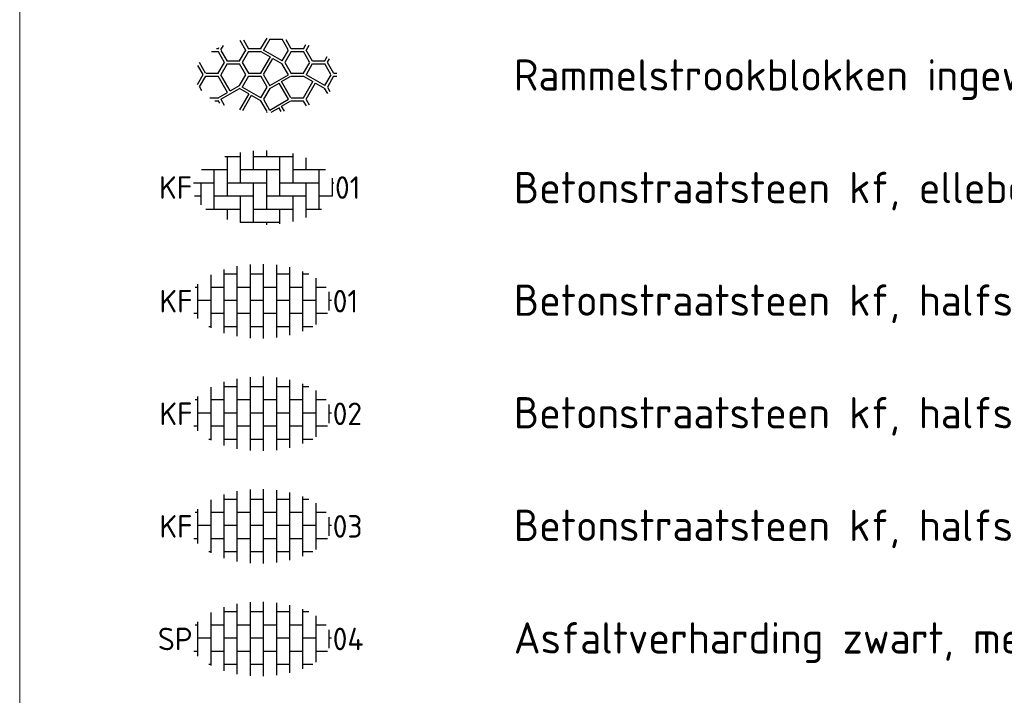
# Model space of a CAD drawing. Header units: metres. Extents: x 115632 to 117830, y 479690 to 480411.
# Tile 6 of 20: x 115632 to 115648, y 480312 to 480323. Entities that reach past the tile are written whole.
import ezdxf
from ezdxf.enums import TextEntityAlignment as Align

# ---------------------------------------------------------------- set-up
doc = ezdxf.new("R2010")
doc.units = ezdxf.units.M
doc.layers.get('Defpoints').update_dxf_attribs({"lineweight": 18})
for name, color, linetype, lineweight in [('N-WE-VH-VERHARDING_ASFALT-S', 7, 'Continuous', 25), ('N-WE-VH-VERHARDING_BASALTVERHARDING-S', 7, 'Continuous', 25), ('N-WE-VH-VERHARDING_BETONSTRAATSTEEN-S', 7, 'Continuous', 25), ('X-XX-AL-T25', 7, 'Continuous', 25)]:
    doc.layers.add(name, color=color, linetype=linetype, lineweight=lineweight)
doc.styles.add('NLCS-ISO', font='NLCS-ISO.ttf')

# ---------------------------------------------------------------- blocks, each defined once
blk = doc.blocks.new('SVH-BASALTVERHARDING-SO')
at = {"ltscale": 0.1}
for p, q in [((-1.407668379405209, 1.967454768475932), (-1.858786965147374, 2.748815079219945)), ((-1.614080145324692, 2.795636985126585), (-1.203868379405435, 2.08512936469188)), ((-0.2131912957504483, 2.106164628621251), (0.2752453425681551, 2.952161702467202)), ((0.4907087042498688, 2.85446462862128), (-0.009291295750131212, 1.988439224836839)), ((0.5026652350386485, 2.852033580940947), (1.502665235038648, 2.852033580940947)), ((1.978613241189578, 2.004488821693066), (1.478613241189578, 2.870514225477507)), ((1.770577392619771, 2.835484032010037), (2.182413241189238, 2.122163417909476)), ((3.191632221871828, 2.101337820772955), (3.385074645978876, 2.43638992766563)), ((-4.170242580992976, 1.868333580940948), (-3.608934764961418, 1.868333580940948)), ((-3.759348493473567, 2.103733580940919), (-3.608934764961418, 2.103733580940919)), ((-3.612741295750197, 2.120107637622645), (-3.567910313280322, 2.197757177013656)), ((-3.11146837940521, 0.9837547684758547), (-3.61146837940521, 1.849780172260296)), ((-3.408941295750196, 2.002407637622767), (-3.206091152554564, 2.353754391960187)), ((-3.407668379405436, 1.967454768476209), (-2.907668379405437, 1.101429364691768)), ((-1.919804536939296, 1.117669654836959), (-1.419804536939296, 1.9836950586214)), ((-1.215904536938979, 1.865969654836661), (-1.715904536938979, 0.9999442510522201)), ((-1.2012347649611, 2.103733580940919), (-0.2012347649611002, 2.103733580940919)), ((-1.2012347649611, 1.868333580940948), (-0.2012347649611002, 1.868333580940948)), ((-0.2131280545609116, 1.870764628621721), (0.5368499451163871, 1.437764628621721)), ((1.500111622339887, 1.116914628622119), (6.902044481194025e-05, 1.982964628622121)), ((1.49062708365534, 1.122464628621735), (1.990627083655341, 1.988490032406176)), ((2.19452708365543, 1.870764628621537), (1.69452708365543, 1.004739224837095)), ((2.20646523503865, 2.103633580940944), (3.20646523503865, 2.103633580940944)), ((2.206465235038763, 1.868333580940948), (3.206465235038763, 1.868333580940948)), ((3.682422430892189, 1.020804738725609), (3.182422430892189, 1.88683014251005)), ((3.386222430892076, 2.004504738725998), (3.886222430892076, 1.138479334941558)), ((3.608348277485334, 2.352220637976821), (3.395532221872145, 1.983612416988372)), ((-4.632868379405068, 0.1548206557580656), (-5.118276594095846, 0.9955723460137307)), ((-3.620854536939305, 0.1387646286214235), (-3.120854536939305, 1.004790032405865)), ((-2.916954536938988, 0.8870646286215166), (-3.416954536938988, 0.02103922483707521)), ((-2.905134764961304, 1.12003358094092), (-1.905134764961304, 1.12003358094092)), ((-2.905134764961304, 0.8846335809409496), (-1.905134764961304, 0.8846335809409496)), ((-1.420986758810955, 0.02315471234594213), (-1.920986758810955, 0.8891801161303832)), ((-1.717186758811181, 1.006854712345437), (-1.217186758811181, 0.1408293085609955)), ((-0.2078677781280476, 0.147999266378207), (0.5421322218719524, 1.447037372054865)), ((-0.004067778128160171, 0.03029926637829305), (0.7459322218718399, 1.329337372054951)), ((0.7407123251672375, 1.320064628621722), (1.490690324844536, 0.8870646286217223)), ((2.000000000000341, -6.181721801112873e-13), (1.500000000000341, 0.8660254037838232)), ((1.703800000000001, 0.9836999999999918), (2.203800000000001, 0.1176745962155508)), ((3.194445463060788, 0.1387646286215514), (3.694445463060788, 1.004790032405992)), ((3.898345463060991, 0.8870646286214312), (3.398345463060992, 0.02103922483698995)), ((3.910265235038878, 1.119933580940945), (4.910265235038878, 1.119933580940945)), ((3.910265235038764, 0.8846335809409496), (4.910265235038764, 0.8846335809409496)), ((5.386231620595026, 0.03712065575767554), (4.886231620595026, 0.9031460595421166)), ((4.906432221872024, 1.136549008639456), (5.097557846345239, 1.467588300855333)), ((5.0900316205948, 1.020820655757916), (5.590031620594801, 0.154795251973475)), ((5.110232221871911, 1.01884900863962), (5.271054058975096, 1.297400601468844)), ((-5.278557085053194, -0.765169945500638), (-4.816591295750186, 0.0349782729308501)), ((-4.836668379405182, 0.03712065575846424), (-5.257441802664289, 0.7659216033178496)), ((-4.608934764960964, 0.1363335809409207), (-3.608934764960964, 0.1363335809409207)), ((-2.671018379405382, -1.27592235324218), (-3.421018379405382, 0.02311575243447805)), ((-1.916991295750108, -0.8450353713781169), (-1.416991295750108, 0.02099003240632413)), ((-1.201334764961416, 0.1363335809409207), (-0.2013347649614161, 0.1363335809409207)), ((0, 0), (0.5, -0.8660254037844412)), ((0.4941947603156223, -0.8449354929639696), (1.994237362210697, 0.02111450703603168)), ((2.206365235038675, 0.1362335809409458), (3.206365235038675, 0.1362335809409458)), ((4.907834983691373, -0.8505353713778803), (3.407792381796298, 0.01551462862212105)), ((4.898263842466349, -0.8449353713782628), (5.39826384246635, 0.02109003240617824)), ((5.614065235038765, 0.1362335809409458), (5.849496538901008, 0.1362335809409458)), ((-5.112791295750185, -0.9487471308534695), (-4.612791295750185, -0.08272172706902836)), ((-4.608934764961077, -0.09906641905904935), (-3.608934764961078, -0.09906641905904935)), ((-2.874818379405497, -1.393522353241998), (-3.624818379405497, -0.09448424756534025)), ((-1.213191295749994, -0.09663537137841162), (-1.713191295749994, -0.9626607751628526)), ((-1.20133476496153, -0.09906641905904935), (-0.2013347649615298, -0.09906641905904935)), ((0.29620000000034, -0.983700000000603), (-0.2037999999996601, -0.1176745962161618)), ((0.4894316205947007, -1.082985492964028), (1.239409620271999, -0.649985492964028)), ((1.986618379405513, -1.944177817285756), (1.236618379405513, -0.6451397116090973)), ((2.190418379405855, -1.826577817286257), (1.440418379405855, -0.5275397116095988)), ((1.443231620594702, -0.5322854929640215), (2.193209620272, -0.09928549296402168)), ((2.206365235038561, -0.09906641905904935), (3.206365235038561, -0.09906641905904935)), ((3.194508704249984, -0.0966353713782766), (3.944486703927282, -0.5296353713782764)), ((3.202582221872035, -1.814605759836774), (3.952582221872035, -0.5155676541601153)), ((3.406382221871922, -1.932305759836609), (4.156382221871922, -0.6332676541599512)), ((4.148349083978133, -0.6473353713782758), (4.898327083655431, -1.080335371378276)), ((5.602163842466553, -0.09663537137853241), (5.102163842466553, -0.9626607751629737)), ((5.614065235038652, -0.09906641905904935), (5.855380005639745, -0.09906641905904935)), ((-5.132760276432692, -0.9467843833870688), (-4.968766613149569, -1.230829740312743)), ((-3.622068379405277, -1.831385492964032), (-2.872090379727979, -1.398385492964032)), ((-3.413505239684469, -1.946235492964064), (-1.913462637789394, -1.080185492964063)), ((-2.668268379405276, -1.280685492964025), (-1.918290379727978, -0.8476854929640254)), ((-1.166991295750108, -1.51333537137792), (-1.916969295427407, -1.08033537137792)), ((-1.899113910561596, -2.781324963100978), (-1.161717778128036, -1.504117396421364)), ((-0.2084281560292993, -1.831485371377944), (-1.708470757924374, -0.9654353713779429)), ((-0.2132177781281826, -1.828635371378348), (0.2867822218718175, -0.9626099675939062)), ((0.4906822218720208, -1.08033537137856), (-0.009317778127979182, -1.946360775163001)), ((5.127022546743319, -1.481361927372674), (4.907668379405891, -1.101429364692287)), ((5.111468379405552, -0.9837547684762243), (5.29885539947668, -1.308318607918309)), ((-4.288328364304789, -1.831166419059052), (-3.608934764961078, -1.831166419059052)), ((-3.905744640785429, -2.066466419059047), (-3.608934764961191, -2.066466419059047)), ((-3.506349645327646, -2.267076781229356), (-3.632751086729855, -2.048143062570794)), ((-3.428951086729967, -1.930468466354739), (-3.147823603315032, -2.417395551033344)), ((-1.654973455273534, -2.829153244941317), (-0.9579177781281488, -1.621817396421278)), ((-0.2131912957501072, -2.064035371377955), (-0.9631692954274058, -1.631035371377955)), ((0.2828632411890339, -2.928000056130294), (-0.2171367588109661, -2.061974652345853)), ((-0.01333675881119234, -1.9443000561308), (0.4866632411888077, -2.810325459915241)), ((0.4943181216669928, -2.812295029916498), (1.994360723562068, -1.946245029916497)), ((1.443268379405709, -2.499795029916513), (2.193246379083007, -2.066795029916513)), ((2.206265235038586, -1.831066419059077), (3.206265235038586, -1.831066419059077)), ((2.206265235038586, -2.066466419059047), (3.206265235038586, -2.066466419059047)), ((3.42247281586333, -2.463763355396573), (3.203868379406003, -2.08512936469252)), ((3.407668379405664, -1.967454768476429), (3.644958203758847, -2.3784528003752)), ((0.2503076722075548, -2.993185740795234), (0.2839822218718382, -2.934859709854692)), ((0.6015567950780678, -2.985780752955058), (1.239446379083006, -2.617495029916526)), ((1.416286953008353, -2.923715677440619), (1.228568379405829, -2.598577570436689)), ((1.669275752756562, -2.891213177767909), (1.432368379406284, -2.480877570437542))]:
    blk.add_line(p, q, dxfattribs=at)
at = {"style": 'NLCS-ISO', "flags": 1}
blk.add_attdef('FUNCTIE', text='', height=1.8, dxfattribs=at).set_placement((0.1159930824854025, -3.584775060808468), align=Align.MIDDLE_CENTER)
blk = doc.blocks.new('SVH-BSS_KEIFORMAAT_HALFST-SO')
at = {"ltscale": 0.1}
for p, q in [((-3.149999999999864, -2.631434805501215), (-3.149999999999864, 2.460351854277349)), ((-2.099999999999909, -2.891060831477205), (-2.099999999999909, 2.719977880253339)), ((-1.049999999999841, -3.026901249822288), (-1.049999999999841, 2.855818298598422)), ((1.13686837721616e-13, -3.055987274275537), (1.13686837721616e-13, 2.884904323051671)), ((1.050000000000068, -2.981537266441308), (1.050000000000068, 2.810454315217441)), ((2.100000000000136, -2.79502988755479), (2.100000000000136, 2.623946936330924)), ((-4.199999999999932, -2.202968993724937), (-4.199999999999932, 2.031886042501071)), ((-3.149999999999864, 2.099999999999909), (-2.099999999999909, 2.099999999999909)), ((-1.049999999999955, 2.099999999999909), (0, 2.099999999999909)), ((1.049999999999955, 2.099999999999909), (2.099999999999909, 2.099999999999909)), ((3.150000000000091, -2.470317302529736), (3.150000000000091, 2.29923435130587)), ((3.149999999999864, 2.099999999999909), (3.60722898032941, 2.099999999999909)), ((4.200000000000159, -1.936021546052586), (4.200000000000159, 1.76493859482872)), ((-5.457528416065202, 1.049999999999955), (-5.249999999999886, 1.049999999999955)), ((-5.249999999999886, -1.455475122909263), (-5.249999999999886, 1.284392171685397)), ((-4.199999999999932, 1.049999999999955), (-3.149999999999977, 1.049999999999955)), ((-2.100000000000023, 1.049999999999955), (-1.050000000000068, 1.049999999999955)), ((-1.13686837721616e-13, 1.049999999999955), (1.049999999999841, 1.049999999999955)), ((2.099999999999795, 1.049999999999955), (3.14999999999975, 1.049999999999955)), ((4.199999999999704, 1.049999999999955), (5.000747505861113, 1.049999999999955)), ((-5.249999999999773, 0), (-4.199999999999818, 0)), ((-3.149999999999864, 0), (-2.099999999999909, 0)), ((-1.049999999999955, 0), (0, 0)), ((1.049999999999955, 0), (2.099999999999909, 0)), ((3.149999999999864, 0), (4.199999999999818, 0)), ((5.250000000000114, -0.8289725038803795), (5.250000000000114, 0.6578895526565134)), ((5.249999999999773, 0), (5.427432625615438, 0)), ((-5.580523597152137, -1.050000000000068), (-5.249999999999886, -1.050000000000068)), ((-4.199999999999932, -1.050000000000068), (-3.149999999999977, -1.050000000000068)), ((-2.100000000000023, -1.050000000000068), (-1.050000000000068, -1.050000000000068)), ((-1.13686837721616e-13, -1.050000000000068), (1.049999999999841, -1.050000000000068)), ((2.099999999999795, -1.050000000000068), (3.14999999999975, -1.050000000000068)), ((4.199999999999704, -1.050000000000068), (5.123742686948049, -1.050000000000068)), ((-4.389504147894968, -2.100000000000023), (-4.199999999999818, -2.100000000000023)), ((-3.149999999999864, -2.100000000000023), (-2.099999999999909, -2.100000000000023)), ((-1.049999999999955, -2.100000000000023), (0, -2.100000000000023)), ((1.049999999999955, -2.100000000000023), (2.099999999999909, -2.100000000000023)), ((3.149999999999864, -2.100000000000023), (3.932723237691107, -2.100000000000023))]:
    blk.add_line(p, q, dxfattribs=at)
at = {"style": 'NLCS-ISO'}
blk.add_attdef('FORMAAT', text='', height=1.8, dxfattribs=at).set_placement((-5.680523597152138, -0.08554147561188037), align=Align.MIDDLE_RIGHT)
blk.add_attdef('KLEUR', text='', height=1.8, dxfattribs=at).set_placement((5.527432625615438, -0.08554147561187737), align=Align.MIDDLE_LEFT)
at = {"style": 'NLCS-ISO', "flags": 1}
blk.add_attdef('FUNCTIE', text='', height=1.8, dxfattribs=at).set_placement((0.1159930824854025, -3.584775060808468), align=Align.MIDDLE_CENTER)
blk = doc.blocks.new('SVH-BSS_KEIFORMAAT_ELLEBOOG-SO')
at = {"ltscale": 0.1}
for p, q in [((-3.104154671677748, 2.485541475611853), (-1.871609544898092, 2.485541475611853)), ((-2.92160954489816, 2.48554147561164), (-2.92160954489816, -0.6644585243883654)), ((-1.871609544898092, 2.805519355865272), (-1.871609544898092, 0.3855414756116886)), ((-0.8216095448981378, 2.941359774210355), (-0.8216095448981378, 1.435541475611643)), ((-0.8216095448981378, 2.485541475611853), (2.32839045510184, 2.485541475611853)), ((0.2283904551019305, 2.970445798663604), (0.2283904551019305, 2.485541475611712)), ((1.278390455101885, 2.485541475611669), (1.278390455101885, -0.664458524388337)), ((2.32839045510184, 2.709488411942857), (2.32839045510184, 0.3855414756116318)), ((3.378390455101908, 2.384775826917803), (3.378390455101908, 1.4355414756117)), ((-4.954776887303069, 1.435541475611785), (-2.92160954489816, 1.435541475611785)), ((-3.971609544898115, 1.435541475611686), (-3.971609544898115, -1.71445852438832)), ((-1.871609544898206, 1.435541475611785), (1.278390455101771, 1.435541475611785)), ((0.2283904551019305, 1.435541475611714), (0.2283904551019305, -1.714458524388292)), ((2.328390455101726, 1.435541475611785), (4.954776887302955, 1.435541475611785)), ((4.428390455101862, 1.435541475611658), (4.428390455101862, -1.714458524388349)), ((-5.610382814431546, 0.3855414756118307), (-3.971609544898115, 0.3855414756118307)), ((-5.02160954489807, 0.3855414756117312), (-5.02160954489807, -1.36993364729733)), ((-2.92160954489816, 0.3855414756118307), (0.2283904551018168, 0.3855414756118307)), ((-0.8216095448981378, 0.385541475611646), (-0.8216095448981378, -2.76445852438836)), ((1.278390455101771, 0.3855414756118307), (4.428390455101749, 0.3855414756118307)), ((3.378390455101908, 0.3855414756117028), (3.378390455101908, -2.384775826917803)), ((5.47839045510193, 0.7434310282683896), (5.47839045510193, -0.6644585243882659)), ((5.478390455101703, 0.3855414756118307), (5.610382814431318, 0.3855414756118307)), ((-5.515026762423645, -0.6644585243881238), (-5.02160954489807, -0.6644585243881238)), ((-3.971609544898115, -0.6644585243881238), (-0.8216095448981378, -0.6644585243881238)), ((-1.871609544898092, -0.6644585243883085), (-1.871609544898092, -2.805519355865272)), ((0.2283904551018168, -0.6644585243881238), (3.378390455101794, -0.6644585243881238)), ((2.32839045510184, -0.6644585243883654), (2.32839045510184, -2.709488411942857)), ((4.428390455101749, -0.6644585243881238), (5.515026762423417, -0.6644585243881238)), ((-4.622465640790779, -1.714458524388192), (-1.871609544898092, -1.714458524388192)), ((-2.92160954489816, -1.714458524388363), (-2.92160954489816, -2.545893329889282)), ((-0.8216095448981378, -1.714458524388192), (2.32839045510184, -1.714458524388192)), ((1.278390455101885, -1.714458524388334), (1.278390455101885, -2.895995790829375)), ((3.378390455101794, -1.714458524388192), (4.622465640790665, -1.714458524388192)), ((-1.871609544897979, -2.764458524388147), (1.278390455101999, -2.764458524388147)), ((0.2283904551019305, -2.764458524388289), (0.2283904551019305, -2.970445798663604))]:
    blk.add_line(p, q, dxfattribs=at)
at = {"style": 'NLCS-ISO'}
blk.add_attdef('FORMAAT', text='', height=1.8, dxfattribs=at).set_placement((-5.710382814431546, -4.440892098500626e-15), align=Align.MIDDLE_RIGHT)
blk.add_attdef('KLEUR', text='', height=1.8, dxfattribs=at).set_placement((5.710382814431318, 0), align=Align.MIDDLE_LEFT)
at = {"style": 'NLCS-ISO', "flags": 1}
blk.add_attdef('FUNCTIE', text='', height=1.8, dxfattribs=at).set_placement((0.1159930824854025, -3.584775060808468), align=Align.MIDDLE_CENTER)

msp = doc.modelspace()

# ---------------------------------------------------------------- linework, layer by layer
at = {"layer": 'Defpoints'}
msp.add_lwpolyline([(115632.3296328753, 480235.2218888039), (115669.2296328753, 480235.2218888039), (115669.2296328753, 480357.3218888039), (115632.3296328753, 480357.3218888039)], close=True, dxfattribs=at)

# ---------------------------------------------------------------- block references
at = {"layer": 'N-WE-VH-VERHARDING_ASFALT-S', "xscale": 0.2, "yscale": 0.2, "zscale": 0.2}
msp.add_blockref('SVH-BSS_KEIFORMAAT_HALFST-SO', (115636.2296249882, 480313.2794021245), dxfattribs=at).add_auto_attribs({'FORMAAT': 'SP', 'KLEUR': '04'})
at = {"layer": 'N-WE-VH-VERHARDING_BASALTVERHARDING-S', "xscale": 0.2, "yscale": 0.2, "zscale": 0.2}
msp.add_blockref('SVH-BASALTVERHARDING-SO', (115636.2296249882, 480322.2794021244), dxfattribs=at)
at = {"layer": 'N-WE-VH-VERHARDING_BETONSTRAATSTEEN-S'}
for name, p, xscale, yscale, zscale, values in [('SVH-BSS_KEIFORMAAT_ELLEBOOG-SO', (115636.2296249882, 480320.4794021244), 0.2, 0.2, 0.2, {'FORMAAT': 'KF', 'KLEUR': '01'}), ('SVH-BSS_KEIFORMAAT_HALFST-SO', (115636.2296249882, 480318.6794021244), 0.2000000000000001, 0.2000000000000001, 0.2000000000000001, {'FORMAAT': 'KF', 'KLEUR': '01'}), ('SVH-BSS_KEIFORMAAT_HALFST-SO', (115636.2296249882, 480316.8794021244), 0.2, 0.2, 0.2, {'FORMAAT': 'KF', 'KLEUR': '02'}), ('SVH-BSS_KEIFORMAAT_HALFST-SO', (115636.2296249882, 480315.0794021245), 0.2, 0.2, 0.2, {'FORMAAT': 'KF', 'KLEUR': '03'})]:
    msp.add_blockref(name, p, dxfattribs=dict(at, xscale=xscale, yscale=yscale, zscale=zscale)).add_auto_attribs(values)

# ---------------------------------------------------------------- texts
at = {"layer": 'X-XX-AL-T25', "style": 'NLCS-ISO'}
for s, p in [('Rammelstrookblokken ingewassen met cement', (115640.2313731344, 480322.2794021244)), ('Betonstraatsteen kf, elleboogverband, kleur grijs', (115640.2313731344, 480320.4794021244)), ('Betonstraatsteen kf, halfsteenverband, kleur zwart', (115640.2313731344, 480318.6794021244)), ('Betonstraatsteen kf, halfsteenverband, kleur roodbruin', (115640.2313731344, 480316.8794021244)), ('Betonstraatsteen kf, halfsteenverband, kleur wit', (115640.2313731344, 480315.0794021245)), ('Asfaltverharding zwart, met streetprint betonstraatsteen kf, halfsteenverband', (115640.2313731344, 480313.2794021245))]:
    msp.add_text(s, height=0.4999999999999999, dxfattribs=at).set_placement(p, align=Align.MIDDLE_LEFT)

doc.saveas('drawing.dxf')
